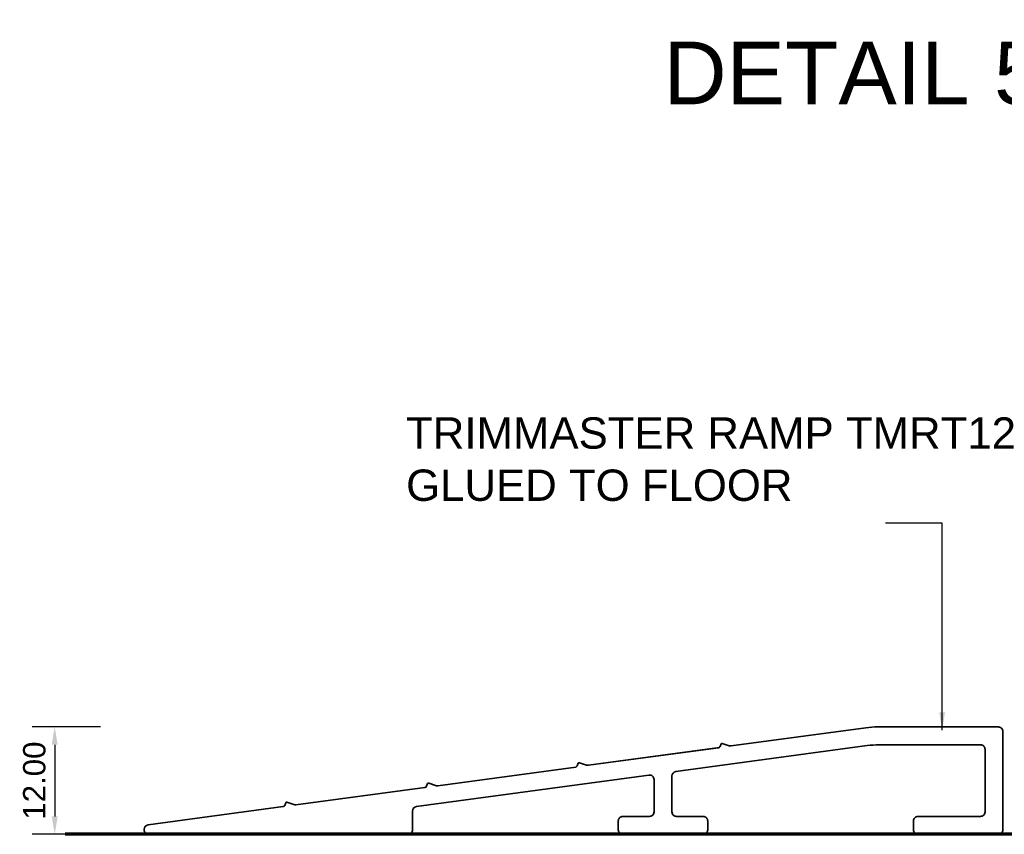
# Model space of a CAD drawing. Header units: millimetres. Extents: x -229 to 224, y -34 to 91.
# Tile 1 of 4: x -229 to -119, y 0 to 91. Entities that reach past the tile are written whole.
import ezdxf

# ---------------------------------------------------------------- set-up
doc = ezdxf.new("R2010")
doc.units = ezdxf.units.MM
for name, color, linetype, lineweight in [('FS-DETAIL', 3, 'Continuous', 35), ('FS-DETAIL-WIDE', 4, 'Continuous', 70), ('FS-DIM', 14, 'Continuous', 15), ('FS-TEXT', 7, 'Continuous', 25)]:
    doc.layers.add(name, color=color, linetype=linetype, lineweight=lineweight)
doc.styles.add('Arial', font='arial.ttf', dxfattribs={"height": 2.5})
doc.dimstyles.new('Diagonal_2.5mm Arial', dxfattribs={"dimtxt": 2.5, "dimasz": 2, "dimexe": 2.5, "dimexo": 5, "dimgap": 1, "dimtad": 1, "dimzin": 0, "dimdsep": 46, "dimtxsty": 'Arial', "dimcen": 2, "dimdle": 4, "dimclrd": 256, "dimclre": 256, "dimclrt": 50, "dimaunit": 1, "dimadec": 0, "dimazin": 0, "dimtfac": 1, "dimtix": 1, "dimtmove": 2, "dimatfit": 3, "dimfxl": 1, "dimtvp": 1, "dimtolj": 1, "dimtzin": 0, "dimarcsym": 0})
doc.dimstyles.new('Diagonal_2.5mm Arial$7', dxfattribs={"dimtxt": 2.5, "dimasz": 2, "dimexe": 2.5, "dimexo": 5, "dimgap": 1, "dimtad": 0, "dimzin": 0, "dimdsep": 46, "dimtxsty": 'Arial', "dimcen": 2, "dimdle": 4, "dimclrd": 1, "dimclre": 256, "dimclrt": 7, "dimaunit": 1, "dimadec": 0, "dimazin": 0, "dimtfac": 1, "dimtix": 1, "dimtmove": 2, "dimatfit": 3, "dimfxl": 1, "dimtvp": 1, "dimtolj": 1, "dimtzin": 0, "dimarcsym": 0})

# ---------------------------------------------------------------- blocks, each defined once
blk = doc.blocks.new('*D1')
at = {"layer": 'Defpoints', "color": 0, "transparency": 16777216}
for p in [(-215.14, 12), (-225.26, 0), (-215.22, 0)]:
    blk.add_point(p, dxfattribs=at)
at = {"layer": 'FS-DIM', "lineweight": -2, "transparency": 16777216}
for p, q in [((-220.14, 12), (-227.76, 12)), ((-225.26, 10), (-225.26, 2)), ((-220.22, 0), (-227.76, 0))]:
    blk.add_line(p, q, dxfattribs=at)
at = {"layer": 'FS-DIM', "transparency": 16777216}
for points in [[(-225.59, 10), (-224.92, 10), (-225.26, 12)], [(-225.59, 2), (-224.92, 2), (-225.26, 0)]]:
    blk.add_solid(points, dxfattribs=at)
at = {"layer": 'FS-DIM', "color": 50, "transparency": 16777216, "insert": (-227.53, 6), "char_height": 2.5, "attachment_point": 5, "rotation": 90, "style": 'Arial'}
blk.add_mtext('\\A1;12.00', dxfattribs=at)

msp = doc.modelspace()

# ---------------------------------------------------------------- linework, layer by layer
at = {"layer": 'FS-DETAIL'}
msp.add_lwpolyline([(-150.933, 9.698), (-165.6, 7.713), (-151.047, 9.682, 0.2651504), (-150.889, 9.803), (-150.76, 10.107, -0.39374), (-150.636, 10.163), (-149.856, 9.897, 0.1164338), (-149.627, 9.874), (-134.583, 11.91, -0.0336313), (-133.243, 12), (-119.763, 12, -0.4142136), (-119.263, 11.5), (-119.263, 0.5, -0.4142136), (-119.763, 0), (-128.763, 0, -0.4142136), (-129.263, 0.5), (-129.263, 1.5, -0.4142136), (-128.763, 2), (-121.763, 2, 0.4142136), (-121.263, 2.5), (-121.263, 9.5, 0.4142136), (-121.763, 10), (-133.108, 10, 0.0336313), (-134.449, 9.91), (-155.83, 7.017, 0.3753534), (-156.263, 6.522), (-156.263, 2.5, 0.4142136), (-155.763, 2), (-152.763, 2, -0.4142136), (-152.263, 1.5), (-152.263, 0.5, -0.4142136), (-152.763, 0), (-161.763, 0, -0.4142136), (-162.263, 0.5), (-162.263, 1.5, -0.4142136), (-161.763, 2), (-158.763, 2, 0.4142136), (-158.263, 2.5), (-158.263, 6.116, 0.4541717), (-158.83, 6.611), (-184.83, 3.094, 0.3753534), (-185.263, 2.598), (-185.263, 0.5, -0.4142136), (-185.763, 0), (-214.763, 0, -0.4142136), (-215.263, 0.5), (-215.263, 0.558, -0.3788367), (-214.824, 1.054), (-199.708, 3.099, 0.2651504), (-199.55, 3.219), (-199.422, 3.524, -0.39374), (-199.297, 3.58), (-198.517, 3.313, 0.1164338), (-198.288, 3.291), (-183.866, 5.242, 0.2651504), (-183.708, 5.363), (-183.579, 5.667, -0.39374), (-183.455, 5.723), (-182.675, 5.457, 0.1164338), (-182.446, 5.434), (-167.019, 7.521, 0.2651504), (-166.862, 7.642), (-166.733, 7.947, -0.39374), (-166.609, 8.002), (-165.829, 7.736, 0.1164338), (-165.6, 7.713)], format="xyb", dxfattribs=at)
at = {"layer": 'FS-DETAIL-WIDE', "lineweight": 70}
msp.add_line((224.103, 0), (-224.103, 0), dxfattribs=at)

# ---------------------------------------------------------------- texts
at = {"layer": 'FS-TEXT', "insert": (-157.207, 84.042), "char_height": 7, "width": 300.59277, "attachment_point": 4, "line_spacing_factor": 0.938532, "style": 'Arial', "bg_fill": 2}
msp.add_mtext('{\\C7;DETAIL 5: SURFACE MOUNTED WITH RAMP TRIMS (MAXI 2)}', dxfattribs=at)
at = {"layer": 'FS-TEXT', "insert": (-185.978, 41.907), "char_height": 3.5, "attachment_point": 4, "style": 'Arial'}
msp.add_mtext('TRIMMASTER RAMP TMRT12\\PGLUED TO FLOOR', dxfattribs=at)

# ---------------------------------------------------------------- dimensions: what is measured, and where the dimension line sits
at = {"layer": 'FS-DIM'}
dim = msp.add_linear_dim(base=(-225.255, 0), p1=(-215.14, 12), p2=(-215.223, 0), angle=90, dimstyle='Diagonal_2.5mm Arial', dxfattribs=at)
dim.commit()
dim.dimension.update_dxf_attribs({"geometry": '*D1', "text_midpoint": (-227.532, 6)})

# ---------------------------------------------------------------- leaders
at = {"layer": 'FS-TEXT', "annotation_type": 0, "has_hookline": 1, "hookline_direction": 1}
msp.add_leader([(-126.057, 11.646), (-126.057, 34.772), (-132.375, 34.772)], dimstyle='Diagonal_2.5mm Arial$7', override={"dimscale": 0}, dxfattribs=at)

doc.saveas('drawing.dxf')
